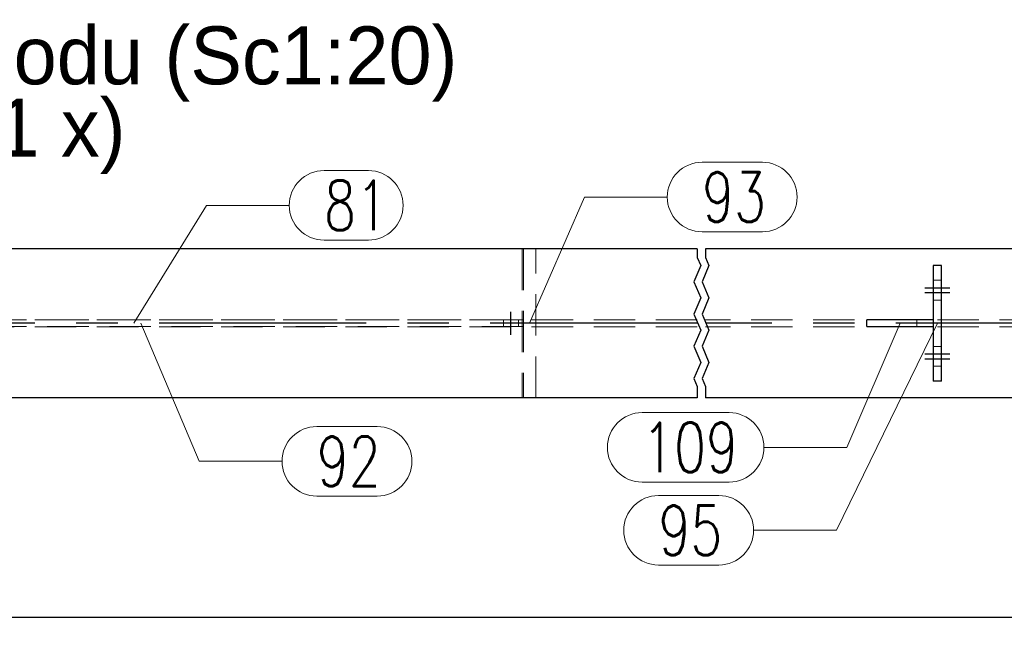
# Model space of a CAD drawing. Header units: millimetres. Extents: x 3526 to 4380, y 11541 to 12002.
# Tile 89 of 127: x 3966 to 4025, y 11841 to 11879. Entities that reach past the tile are written whole.
import ezdxf

# ---------------------------------------------------------------- set-up
doc = ezdxf.new("R2010")
doc.units = ezdxf.units.MM
doc.header["$LTSCALE"] = 10
doc.linetypes.add('HIDDEN', pattern=[0.375, 0.25, -0.125])
doc.linetypes.add('MITTE', pattern=[2, 1.25, -0.25, 0.25, -0.25])
doc.layers.get('Defpoints').update_dxf_attribs({"color": 1})
for name, color, linetype, lineweight in [('PS_DIM', 4, 'Continuous', 13), ('PS_Hidden', 2, 'HIDDEN', 9), ('PS_Pos', 1, 'Continuous', 15), ('PS_SOLID', 7, 'Continuous', 30)]:
    doc.layers.add(name, color=color, linetype=linetype, lineweight=lineweight)
doc.layers.add('PS_MID', color=5, linetype='MITTE')
doc.layers.add('PS_SHAPE', color=3, linetype='Continuous')
doc.styles.add('simplex', font='simplex.shx', dxfattribs={"width": 0.75})
doc.dimstyles.new('1_20_GŁ_DS1-LS20', dxfattribs={"dimtxt": 2, "dimasz": 2, "dimexe": 2, "dimexo": 5, "dimgap": 1, "dimtad": 1, "dimjust": 4, "dimdec": 0, "dimlfac": 20, "dimtxsty": 'simplex', "dimblk1": 'NONE', "dimsah": 1, "dimcen": 2, "dimclrd": 256, "dimclre": 256, "dimclrt": 4, "dimadec": 1, "dimazin": 0, "dimtfac": 1, "dimtdec": 0, "dimtmove": 2, "dimatfit": 3, "dimfxl": 1, "dimarcsym": 0})

# ---------------------------------------------------------------- blocks, each defined once
blk = doc.blocks.new('*D145')
at = {"layer": 'Defpoints', "color": 0, "transparency": 16777216}
for p in [(3923.29, 11856.388), (4043.297, 11854.838), (4043.297, 11843.122)]:
    blk.add_point(p, dxfattribs=at)
at = {"layer": 'PS_DIM', "lineweight": -2, "transparency": 16777216}
for p, q in [((3923.29, 11851.388), (3923.29, 11841.122)), ((4043.297, 11849.838), (4043.297, 11841.122)), ((3923.29, 11843.122), (4041.297, 11843.122))]:
    blk.add_line(p, q, dxfattribs=at)
at = {"layer": 'PS_DIM', "transparency": 16777216}
blk.add_solid([(4041.297, 11843.455), (4041.297, 11842.788), (4043.297, 11843.122)], dxfattribs=at)
at = {"layer": 'PS_DIM', "color": 4, "transparency": 16777216, "insert": (4041.277, 11846.82), "char_height": 2, "attachment_point": 5, "rotation": 90, "style": 'simplex'}
blk.add_mtext('4664', dxfattribs=at)
blk = doc.blocks.new('_None')
blk = doc.blocks.new('*D146')
at = {"layer": 'Defpoints', "color": 0, "transparency": 16777216}
for p in [(3923.29, 11856.388), (4053.297, 11854.838), (4053.297, 11843.122)]:
    blk.add_point(p, dxfattribs=at)
at = {"layer": 'PS_DIM', "lineweight": -2, "transparency": 16777216}
for p, q in [((3923.29, 11851.388), (3923.29, 11841.122)), ((4053.297, 11849.838), (4053.297, 11841.122)), ((3923.29, 11843.122), (4051.297, 11843.122))]:
    blk.add_line(p, q, dxfattribs=at)
at = {"layer": 'PS_DIM', "transparency": 16777216}
blk.add_solid([(4051.297, 11843.455), (4051.297, 11842.788), (4053.297, 11843.122)], dxfattribs=at)
at = {"layer": 'PS_DIM', "color": 4, "transparency": 16777216, "insert": (4051.277, 11846.82), "char_height": 2, "attachment_point": 5, "rotation": 90, "style": 'simplex'}
blk.add_mtext('4864', dxfattribs=at)
blk = doc.blocks.new('*D147')
at = {"layer": 'Defpoints', "color": 0, "transparency": 16777216}
for p in [(3923.29, 11856.388), (4215.887, 11854.838), (4215.887, 11843.122)]:
    blk.add_point(p, dxfattribs=at)
at = {"layer": 'PS_DIM', "lineweight": -2, "transparency": 16777216}
for p, q in [((3923.29, 11851.388), (3923.29, 11841.122)), ((4215.887, 11849.838), (4215.887, 11841.122)), ((3923.29, 11843.122), (4213.887, 11843.122))]:
    blk.add_line(p, q, dxfattribs=at)
at = {"layer": 'PS_DIM', "transparency": 16777216}
blk.add_solid([(4213.887, 11843.455), (4213.887, 11842.788), (4215.887, 11843.122)], dxfattribs=at)
at = {"layer": 'PS_DIM', "color": 4, "transparency": 16777216, "insert": (4213.867, 11846.749), "char_height": 2, "attachment_point": 5, "rotation": 90, "style": 'simplex'}
blk.add_mtext('9786', dxfattribs=at)
blk = doc.blocks.new('*D148')
at = {"layer": 'Defpoints', "color": 0, "transparency": 16777216}
for p in [(4225.88, 11866.388), (3923.29, 11856.388), (4225.88, 11843.122)]:
    blk.add_point(p, dxfattribs=at)
at = {"layer": 'PS_DIM', "lineweight": -2, "transparency": 16777216}
for p, q in [((4225.88, 11861.388), (4225.88, 11841.122)), ((3923.29, 11851.388), (3923.29, 11841.122)), ((3923.29, 11843.122), (4223.88, 11843.122))]:
    blk.add_line(p, q, dxfattribs=at)
at = {"layer": 'PS_DIM', "transparency": 16777216}
blk.add_solid([(4223.88, 11843.455), (4223.88, 11842.788), (4225.88, 11843.122)], dxfattribs=at)
at = {"layer": 'PS_DIM', "color": 4, "transparency": 16777216, "insert": (4223.86, 11846.749), "char_height": 2, "attachment_point": 5, "rotation": 90, "style": 'simplex'}
blk.add_mtext('9986', dxfattribs=at)
blk = doc.blocks.new('*X149')
at = {"color": 0}
for s, p in [('RG.73.3 Widok z przodu (Sc1:20)', (3922.338, 11874.202)), ('RYGIEL GŁÓWNY (1 x)', (3922.338, 11869.827))]:
    blk.add_text(s, height=3.5, dxfattribs=at).set_placement(p)
blk = doc.blocks.new('*X491')
at = {"color": 1}
for p, q in [((4006.797, 11865.388), (4006.797, 11864.859)), ((4007.297, 11865.388), (4007.297, 11864.859)), ((4007.003, 11864.371), (4006.59, 11863.396)), ((4006.797, 11864.859), (4007.003, 11864.371)), ((4007.503, 11864.371), (4007.09, 11863.396)), ((4007.297, 11864.859), (4007.503, 11864.371)), ((4006.59, 11863.396), (4007.003, 11862.421)), ((4007.09, 11863.396), (4007.503, 11862.421)), ((4007.003, 11862.421), (4006.59, 11861.445)), ((4007.503, 11862.421), (4007.09, 11861.445)), ((4006.59, 11861.445), (4007.003, 11860.47)), ((4007.09, 11861.445), (4007.503, 11860.47)), ((4007.003, 11860.47), (4006.59, 11859.495)), ((4007.503, 11860.47), (4007.09, 11859.495)), ((4006.59, 11859.495), (4007.003, 11858.52)), ((4007.09, 11859.495), (4007.503, 11858.52)), ((4007.003, 11858.52), (4006.59, 11857.545)), ((4007.503, 11858.52), (4007.09, 11857.545)), ((4006.59, 11857.545), (4006.797, 11857.057)), ((4007.09, 11857.545), (4007.297, 11857.057)), ((4006.797, 11857.057), (4006.797, 11856.388)), ((4007.297, 11857.057), (4007.297, 11856.388))]:
    blk.add_line(p, q, dxfattribs=at)
at = {"layer": 'PS_Hidden', "color": 2, "linetype": 'HIDDEN'}
for p, q in [((3996.221, 11865.388), (3996.221, 11856.388)), ((3996.297, 11865.388), (3996.297, 11856.388)), ((3996.301, 11865.388), (3996.301, 11856.388)), ((3997.047, 11856.388), (3997.047, 11865.388)), ((4021.047, 11863.488), (4021.547, 11863.488)), ((4021.047, 11862.288), (4021.547, 11862.288)), ((4006.797, 11861.103), (3923.362, 11861.103)), ((3996.297, 11861.088), (3930.764, 11861.088)), ((3995.097, 11861.088), (3995.097, 11860.688)), ((3995.997, 11861.088), (3995.997, 11860.688)), ((3996.297, 11860.688), (3996.297, 11861.088)), ((4031.297, 11861.103), (4007.297, 11861.103)), ((4020.047, 11861.088), (4020.047, 11860.688)), ((4006.797, 11860.673), (3923.362, 11860.673)), ((3996.297, 11860.688), (3930.764, 11860.688)), ((4031.297, 11860.673), (4007.297, 11860.673)), ((4021.047, 11859.488), (4021.547, 11859.488)), ((4021.047, 11858.288), (4021.547, 11858.288))]:
    blk.add_line(p, q, dxfattribs=at)
at = {"layer": 'PS_MID', "color": 5, "linetype": 'MITTE'}
for p, q in [((4020.547, 11863.038), (4022.047, 11863.038)), ((4020.547, 11863.038), (4022.047, 11863.038)), ((4020.547, 11862.738), (4022.047, 11862.738)), ((4020.547, 11862.738), (4022.047, 11862.738)), ((3995.547, 11860.188), (3995.547, 11861.588)), ((4006.797, 11860.888), (3920.79, 11860.888)), ((4031.297, 11860.888), (4007.297, 11860.888)), ((4020.547, 11859.038), (4022.047, 11859.038)), ((4020.547, 11859.038), (4022.047, 11859.038)), ((4020.547, 11858.738), (4022.047, 11858.738)), ((4020.547, 11858.738), (4022.047, 11858.738))]:
    blk.add_line(p, q, dxfattribs=at)
at = {"layer": 'PS_SOLID', "color": 7, "linetype": 'Continuous'}
for p, q in [((4006.797, 11865.388), (3923.29, 11865.388)), ((4031.297, 11865.388), (4007.297, 11865.388)), ((4021.047, 11864.388), (4021.047, 11857.388)), ((4021.547, 11864.388), (4021.047, 11864.388)), ((4021.547, 11857.388), (4021.547, 11864.388)), ((4017.047, 11860.688), (4017.047, 11861.088)), ((4021.047, 11861.088), (4017.047, 11861.088)), ((4017.047, 11860.688), (4021.047, 11860.688)), ((4021.547, 11857.388), (4021.047, 11857.388)), ((4006.797, 11856.388), (3923.29, 11856.388)), ((4031.297, 11856.388), (4007.297, 11856.388))]:
    blk.add_line(p, q, dxfattribs=at)
blk = doc.blocks.new('*X520')
at = {"color": 1}
for p, q in [((4019.047, 11860.888), (4015.821, 11853.387)), ((4003.471, 11855.487), (4008.721, 11855.487)), ((4010.821, 11853.387), (4015.821, 11853.387)), ((4003.471, 11851.287), (4008.721, 11851.287))]:
    blk.add_line(p, q, dxfattribs=at)
for centre, start, end in [((4003.471, 11853.387), 90, 270), ((4008.721, 11853.387), 270, 90)]:
    blk.add_arc(centre, 2.1, start, end, dxfattribs=at)
at = {"color": 2, "style": 'simplex', "width": 0.75}
blk.add_text('109', height=3, dxfattribs=at).set_placement((4003.471, 11851.887))
blk = doc.blocks.new('*X521')
at = {"color": 1}
for p, q in [((4021.297, 11860.888), (4015.199, 11848.377)), ((4004.457, 11850.477), (4008.099, 11850.477)), ((4010.199, 11848.377), (4015.199, 11848.377)), ((4004.457, 11846.277), (4008.099, 11846.277))]:
    blk.add_line(p, q, dxfattribs=at)
for centre, start, end in [((4004.457, 11848.377), 90, 270), ((4008.099, 11848.377), 270, 90)]:
    blk.add_arc(centre, 2.1, start, end, dxfattribs=at)
at = {"color": 2, "style": 'simplex', "width": 0.75}
blk.add_text('95', height=3, dxfattribs=at).set_placement((4004.457, 11846.877))
blk = doc.blocks.new('*X522')
at = {"color": 1}
for p, q in [((4007.087, 11870.617), (4010.73, 11870.617)), ((3996.672, 11860.888), (3999.987, 11868.517)), ((3999.987, 11868.517), (4004.987, 11868.517)), ((4007.087, 11866.417), (4010.73, 11866.417))]:
    blk.add_line(p, q, dxfattribs=at)
for centre, start, end in [((4007.087, 11868.517), 90, 270), ((4010.73, 11868.517), 270, 90)]:
    blk.add_arc(centre, 2.1, start, end, dxfattribs=at)
at = {"color": 2, "style": 'simplex', "width": 0.75}
blk.add_text('93', height=3, dxfattribs=at).set_placement((4007.087, 11867.017))
blk = doc.blocks.new('*X539')
at = {"color": 1}
for p, q in [((3973.186, 11860.888), (3976.722, 11852.544)), ((3983.822, 11854.644), (3987.465, 11854.644)), ((3976.722, 11852.544), (3981.722, 11852.544)), ((3983.822, 11850.444), (3987.465, 11850.444))]:
    blk.add_line(p, q, dxfattribs=at)
for centre, start, end in [((3983.822, 11852.544), 90, 270), ((3987.465, 11852.544), 270, 90)]:
    blk.add_arc(centre, 2.1, start, end, dxfattribs=at)
at = {"color": 2, "style": 'simplex', "width": 0.75}
blk.add_text('92', height=3, dxfattribs=at).set_placement((3983.822, 11851.044))
blk = doc.blocks.new('*X540')
at = {"color": 1}
for p, q in [((3984.258, 11870.114), (3986.936, 11870.114)), ((3972.779, 11860.888), (3977.158, 11868.014)), ((3977.158, 11868.014), (3982.158, 11868.014)), ((3984.258, 11865.914), (3986.936, 11865.914))]:
    blk.add_line(p, q, dxfattribs=at)
for centre, start, end in [((3984.258, 11868.014), 90, 270), ((3986.936, 11868.014), 270, 90)]:
    blk.add_arc(centre, 2.1, start, end, dxfattribs=at)
at = {"color": 2, "style": 'simplex', "width": 0.75}
blk.add_text('81', height=3, dxfattribs=at).set_placement((3984.258, 11866.514))

msp = doc.modelspace()

# ---------------------------------------------------------------- block references
msp.add_blockref('*X149', (0, 1.127))
at = {"layer": 'PS_Pos'}
for name in ['*X522', '*X540', '*X539', '*X520', '*X521']:
    msp.add_blockref(name, (0, 0), dxfattribs=at)
at = {"layer": 'PS_SHAPE'}
msp.add_blockref('*X491', (0, 0), dxfattribs=at)

# ---------------------------------------------------------------- dimensions: what is measured, and where the dimension line sits
at = {"layer": 'PS_DIM'}
for base, p2, text, picture, middle in [((4225.88, 11843.122), (4225.88, 11866.388), '9986', '*D148', (4223.86, 11846.749)), ((4043.297, 11843.122), (4043.297, 11854.838), '4664', '*D145', (4041.277, 11846.82)), ((4053.297, 11843.122), (4053.297, 11854.838), '4864', '*D146', (4051.277, 11846.82)), ((4215.887, 11843.122), (4215.887, 11854.838), '9786', '*D147', (4213.867, 11846.749))]:
    dim = msp.add_linear_dim(base=base, p1=(3923.29, 11856.388), p2=p2, text=text, dimstyle='1_20_GŁ_DS1-LS20', dxfattribs=at)
    dim.commit()
    dim.dimension.update_dxf_attribs({"geometry": picture, "text_midpoint": middle, "dimtype": 128, "text_rotation": 90})

doc.saveas('drawing.dxf')
